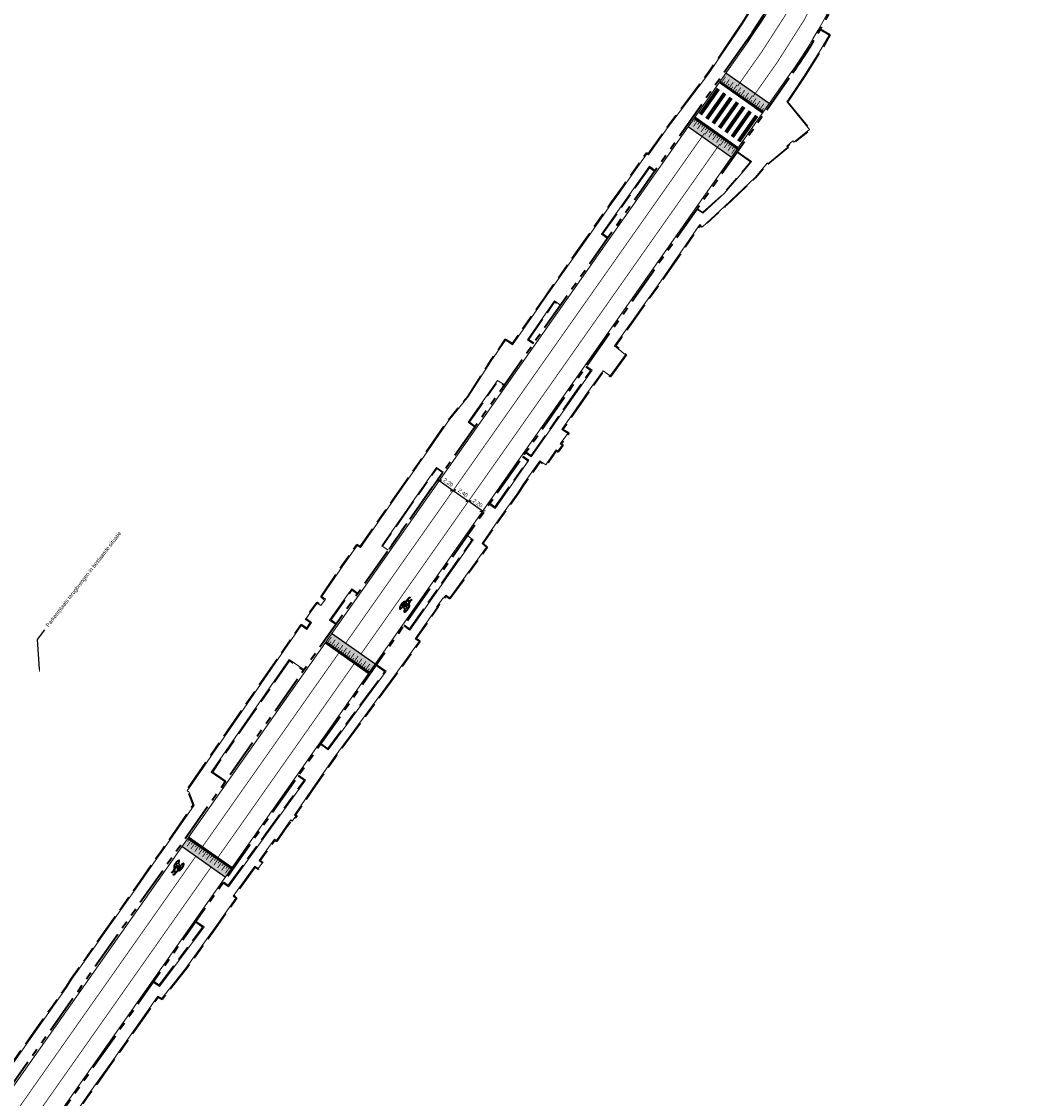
# Model space of a CAD drawing. Header units: metres. Extents: x -5 to 205656, y -9 to 393038.
# Tile 6 of 29: x 203883 to 204012, y 389672 to 389809. Entities that reach past the tile are written whole.
import ezdxf
from ezdxf import colors
from ezdxf.entities.mleader import LeaderData, LeaderLine
from ezdxf.math import Vec2, Vec3

# ---------------------------------------------------------------- set-up
doc = ezdxf.new("R2010")
doc.units = ezdxf.units.M
for name, pattern in [('VH-OPSLUITBAND_100X200', [16, 8, -2, 4, -2]), ('VH-TROTTOIRBAND_180-200', [20, 10, -2, 2, -2, 2, -2]), ('VW-1-1_STREEP', [2, 1, -1])]:
    doc.linetypes.add(name, pattern=pattern)
for name, color, linetype, lineweight in [('N-WE-VH-KANTOPSLUITING_OPSLUITBAND_100X200-G', 7, 'VH-OPSLUITBAND_100X200', 30), ('N-WE-VH-KANTOPSLUITING_TROTTOIRBAND_180 200-G', 6, 'VH-TROTTOIRBAND_180-200', 40), ('N-WE-VH-KANTOPSLUITING_VOORKANTBAND-G', 7, 'Continuous', 15), ('N-WE-VW-MARKERING_LANGS_STREEP_11-G', 255, 'VW-1-1_STREEP', 13), ('N-WE-VW-MARKERING_SYMBOOL-S', 255, 'Continuous', 25), ('X-XX-AL-AANKLEDING-M', 7, 'Continuous', 18), ('X-XX-AL-AANKLEDING-T25', 7, 'Continuous', 25)]:
    doc.layers.add(name, color=color, linetype=linetype, lineweight=lineweight)
doc.layers.add('N-WE-VH-PLATEAU-G', color=7, linetype='Continuous')
doc.layers.add('N-WE-VW-MARKERING_VOP', color=255, linetype='Continuous')
doc.styles.add('NLCS_ISO', font='arial.ttf')
doc.styles.get("Standard").update_dxf_attribs({"font": 'arial.ttf'})
doc.dimstyles.new('NLCS_1-200', dxfattribs={"dimscale": 0.2, "dimtxt": 2.5, "dimasz": 2.5, "dimexe": 1.25, "dimexo": 0.625, "dimtad": 1, "dimzin": 1, "dimtxsty": 'Standard', "dimblk": 'OBLIQUE', "dimcen": 0, "dimse1": 1, "dimse2": 1, "dimadec": 0, "dimazin": 0, "dimtfac": 1, "dimtmove": 0, "dimatfit": 3, "dimfxl": 1, "dimarcsym": 0})

# ---------------------------------------------------------------- blocks, each defined once
blk = doc.blocks.new('_Oblique')
at = {"color": 0, "linetype": 'ByBlock', "lineweight": -2}
blk.add_line((-0.5, -0.5), (0.5, 0.5), dxfattribs=at)
blk = doc.blocks.new('*D11')
at = {"layer": 'X-XX-AL-AANKLEDING-M', "color": 0, "lineweight": -2, "transparency": 16777216}
blk.add_line((203936.5, 389750.65), (203938.3, 389749.38), dxfattribs=at)
at = {"layer": 'X-XX-AL-AANKLEDING-M', "color": 0, "lineweight": -2, "transparency": 16777216, "xscale": 0.5, "yscale": 0.5, "zscale": 0.5}
for p, rotation in [((203936.5, 389750.65), 144.8629462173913), ((203938.3, 389749.38), 324.8629462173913)]:
    blk.add_blockref('_Oblique', p, dxfattribs=dict(at, rotation=rotation))
at = {"layer": 'X-XX-AL-AANKLEDING-M', "color": 0, "transparency": 16777216, "insert": (203937.64, 389750.36), "char_height": 0.5, "attachment_point": 5, "rotation": 324.8629}
blk.add_mtext('2,20', dxfattribs=at)
blk = doc.blocks.new('*D12')
at = {"layer": 'X-XX-AL-AANKLEDING-M', "color": 0, "lineweight": -2, "transparency": 16777216}
blk.add_line((203938.3, 389749.38), (203940.26, 389748), dxfattribs=at)
at = {"layer": 'X-XX-AL-AANKLEDING-M', "color": 0, "lineweight": -2, "transparency": 16777216, "xscale": 0.5, "yscale": 0.5, "zscale": 0.5}
for p, rotation in [((203938.3, 389749.38), 144.8629462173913), ((203940.26, 389748), 324.8629462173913)]:
    blk.add_blockref('_Oblique', p, dxfattribs=dict(at, rotation=rotation))
at = {"layer": 'X-XX-AL-AANKLEDING-M', "color": 0, "transparency": 16777216, "insert": (203939.52, 389749.04), "char_height": 0.5, "attachment_point": 5, "rotation": 324.8629}
blk.add_mtext('2,40', dxfattribs=at)
blk = doc.blocks.new('*D15')
at = {"layer": 'X-XX-AL-AANKLEDING-M', "color": 0, "lineweight": -2, "transparency": 16777216}
blk.add_line((203942.06, 389746.74), (203940.26, 389748), dxfattribs=at)
at = {"layer": 'X-XX-AL-AANKLEDING-M', "color": 0, "lineweight": -2, "transparency": 16777216, "xscale": 0.5, "yscale": 0.5, "zscale": 0.5}
for p, rotation in [((203940.26, 389748), 144.8629462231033), ((203942.06, 389746.74), 324.8629462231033)]:
    blk.add_blockref('_Oblique', p, dxfattribs=dict(at, rotation=rotation))
at = {"layer": 'X-XX-AL-AANKLEDING-M', "color": 0, "transparency": 16777216, "insert": (203941.4, 389747.72), "char_height": 0.5, "attachment_point": 5, "rotation": 324.8629}
blk.add_mtext('2,20', dxfattribs=at)
blk = doc.blocks.new('*U229')
at = {"layer": 'N-WE-VH-PLATEAU-G', "transparency": 33554687}
h = blk.add_hatch(color=251, dxfattribs=at)
h.dxf.hatch_style = 1
h.paths.add_polyline_path([(6.8, -0.5), (6.8, 0.8), (0, 0.8), (0, -0.5)])
at = {"layer": 'N-WE-VH-PLATEAU-G', "color": 7, "true_color": 0xffffff}
for points, const_width in [([(0, 0.9), (6.8, 0.9)], 0.2), ([(0.25, 0.4), (0.25, 0.8)], 0.1), ([(0.55, -0.1), (0.55, 0.8)], 0.1), ([(0.85, 0.4), (0.85, 0.8)], 0.1), ([(1.15, -0.1), (1.15, 0.8)], 0.1), ([(1.45, 0.4), (1.45, 0.8)], 0.1), ([(1.75, -0.1), (1.75, 0.8)], 0.1), ([(2.05, 0.4), (2.05, 0.8)], 0.1), ([(2.35, -0.1), (2.35, 0.8)], 0.1), ([(2.65, 0.4), (2.65, 0.8)], 0.1), ([(2.95, -0.1), (2.95, 0.8)], 0.1), ([(3.25, 0.4), (3.25, 0.8)], 0.1), ([(3.55, -0.1), (3.55, 0.8)], 0.1), ([(3.85, 0.4), (3.85, 0.8)], 0.1), ([(4.15, -0.1), (4.15, 0.8)], 0.1), ([(4.45, 0.4), (4.45, 0.8)], 0.1), ([(4.75, -0.1), (4.75, 0.8)], 0.1), ([(5.05, 0.4), (5.05, 0.8)], 0.1), ([(5.35, -0.1), (5.35, 0.8)], 0.1), ([(5.65, 0.4), (5.65, 0.8)], 0.1), ([(5.95, -0.1), (5.95, 0.8)], 0.1), ([(6.25, 0.4), (6.25, 0.8)], 0.1), ([(6.55, -0.1), (6.55, 0.8)], 0.1)]:
    blk.add_lwpolyline(points, dxfattribs=dict(at, const_width=const_width))
at = {"layer": 'N-WE-VH-PLATEAU-G'}
for points in [[(0, 1), (6.8, 1)], [(0, -0.5), (6.8, -0.5)]]:
    blk.add_lwpolyline(points, dxfattribs=at)
at = {"layer": 'N-WE-VH-PLATEAU-G', "color": 7, "true_color": 0xffffff}
blk.add_lwpolyline([(0, 0.8), (6.8, 0.8)], dxfattribs=at)
blk = doc.blocks.new('*U230')
at = {"layer": 'N-WE-VH-PLATEAU-G', "transparency": 33554687}
h = blk.add_hatch(color=251, dxfattribs=at)
h.dxf.hatch_style = 1
h.paths.add_polyline_path([(6.8, -0.5), (6.8, 0.8), (0, 0.8), (0, -0.5)])
at = {"layer": 'N-WE-VH-PLATEAU-G', "color": 7, "true_color": 0xffffff}
for points, const_width in [([(0, 0.9), (6.8, 0.9)], 0.2), ([(0.25, 0.4), (0.25, 0.8)], 0.1), ([(0.55, -0.1), (0.55, 0.8)], 0.1), ([(0.85, 0.4), (0.85, 0.8)], 0.1), ([(1.15, -0.1), (1.15, 0.8)], 0.1), ([(1.45, 0.4), (1.45, 0.8)], 0.1), ([(1.75, -0.1), (1.75, 0.8)], 0.1), ([(2.05, 0.4), (2.05, 0.8)], 0.1), ([(2.35, -0.1), (2.35, 0.8)], 0.1), ([(2.65, 0.4), (2.65, 0.8)], 0.1), ([(2.95, -0.1), (2.95, 0.8)], 0.1), ([(3.25, 0.4), (3.25, 0.8)], 0.1), ([(3.55, -0.1), (3.55, 0.8)], 0.1), ([(3.85, 0.4), (3.85, 0.8)], 0.1), ([(4.15, -0.1), (4.15, 0.8)], 0.1), ([(4.45, 0.4), (4.45, 0.8)], 0.1), ([(4.75, -0.1), (4.75, 0.8)], 0.1), ([(5.05, 0.4), (5.05, 0.8)], 0.1), ([(5.35, -0.1), (5.35, 0.8)], 0.1), ([(5.65, 0.4), (5.65, 0.8)], 0.1), ([(5.95, -0.1), (5.95, 0.8)], 0.1), ([(6.25, 0.4), (6.25, 0.8)], 0.1), ([(6.55, -0.1), (6.55, 0.8)], 0.1)]:
    blk.add_lwpolyline(points, dxfattribs=dict(at, const_width=const_width))
at = {"layer": 'N-WE-VH-PLATEAU-G'}
for points in [[(0, 1), (6.8, 1)], [(0, -0.5), (6.8, -0.5)]]:
    blk.add_lwpolyline(points, dxfattribs=at)
at = {"layer": 'N-WE-VH-PLATEAU-G', "color": 7, "true_color": 0xffffff}
blk.add_lwpolyline([(0, 0.8), (6.8, 0.8)], dxfattribs=at)
blk = doc.blocks.new('*U245')
at = {"layer": 'N-WE-VH-PLATEAU-G', "transparency": 33554687}
h = blk.add_hatch(color=251, dxfattribs=at)
h.dxf.hatch_style = 1
h.paths.add_polyline_path([(6.8, -0.5), (6.8, 0.8), (0, 0.8), (0, -0.5)])
at = {"layer": 'N-WE-VH-PLATEAU-G', "color": 7, "true_color": 0xffffff}
for points, const_width in [([(0, 0.9), (6.8, 0.9)], 0.2), ([(0.25, 0.4), (0.25, 0.8)], 0.1), ([(0.55, -0.1), (0.55, 0.8)], 0.1), ([(0.85, 0.4), (0.85, 0.8)], 0.1), ([(1.15, -0.1), (1.15, 0.8)], 0.1), ([(1.45, 0.4), (1.45, 0.8)], 0.1), ([(1.75, -0.1), (1.75, 0.8)], 0.1), ([(2.05, 0.4), (2.05, 0.8)], 0.1), ([(2.35, -0.1), (2.35, 0.8)], 0.1), ([(2.65, 0.4), (2.65, 0.8)], 0.1), ([(2.95, -0.1), (2.95, 0.8)], 0.1), ([(3.25, 0.4), (3.25, 0.8)], 0.1), ([(3.55, -0.1), (3.55, 0.8)], 0.1), ([(3.85, 0.4), (3.85, 0.8)], 0.1), ([(4.15, -0.1), (4.15, 0.8)], 0.1), ([(4.45, 0.4), (4.45, 0.8)], 0.1), ([(4.75, -0.1), (4.75, 0.8)], 0.1), ([(5.05, 0.4), (5.05, 0.8)], 0.1), ([(5.35, -0.1), (5.35, 0.8)], 0.1), ([(5.65, 0.4), (5.65, 0.8)], 0.1), ([(5.95, -0.1), (5.95, 0.8)], 0.1), ([(6.25, 0.4), (6.25, 0.8)], 0.1), ([(6.55, -0.1), (6.55, 0.8)], 0.1)]:
    blk.add_lwpolyline(points, dxfattribs=dict(at, const_width=const_width))
at = {"layer": 'N-WE-VH-PLATEAU-G'}
for points in [[(0, 1), (6.8, 1)], [(0, -0.5), (6.8, -0.5)]]:
    blk.add_lwpolyline(points, dxfattribs=at)
at = {"layer": 'N-WE-VH-PLATEAU-G', "color": 7, "true_color": 0xffffff}
blk.add_lwpolyline([(0, 0.8), (6.8, 0.8)], dxfattribs=at)
blk = doc.blocks.new('*U244')
at = {"layer": 'N-WE-VH-PLATEAU-G', "transparency": 33554687}
h = blk.add_hatch(color=251, dxfattribs=at)
h.dxf.hatch_style = 1
h.paths.add_polyline_path([(6.8, -0.5), (6.8, 0.8), (0, 0.8), (0, -0.5)])
at = {"layer": 'N-WE-VH-PLATEAU-G', "color": 7, "true_color": 0xffffff}
for points, const_width in [([(0, 0.9), (6.8, 0.9)], 0.2), ([(0.25, 0.4), (0.25, 0.8)], 0.1), ([(0.55, -0.1), (0.55, 0.8)], 0.1), ([(0.85, 0.4), (0.85, 0.8)], 0.1), ([(1.15, -0.1), (1.15, 0.8)], 0.1), ([(1.45, 0.4), (1.45, 0.8)], 0.1), ([(1.75, -0.1), (1.75, 0.8)], 0.1), ([(2.05, 0.4), (2.05, 0.8)], 0.1), ([(2.35, -0.1), (2.35, 0.8)], 0.1), ([(2.65, 0.4), (2.65, 0.8)], 0.1), ([(2.95, -0.1), (2.95, 0.8)], 0.1), ([(3.25, 0.4), (3.25, 0.8)], 0.1), ([(3.55, -0.1), (3.55, 0.8)], 0.1), ([(3.85, 0.4), (3.85, 0.8)], 0.1), ([(4.15, -0.1), (4.15, 0.8)], 0.1), ([(4.45, 0.4), (4.45, 0.8)], 0.1), ([(4.75, -0.1), (4.75, 0.8)], 0.1), ([(5.05, 0.4), (5.05, 0.8)], 0.1), ([(5.35, -0.1), (5.35, 0.8)], 0.1), ([(5.65, 0.4), (5.65, 0.8)], 0.1), ([(5.95, -0.1), (5.95, 0.8)], 0.1), ([(6.25, 0.4), (6.25, 0.8)], 0.1), ([(6.55, -0.1), (6.55, 0.8)], 0.1)]:
    blk.add_lwpolyline(points, dxfattribs=dict(at, const_width=const_width))
at = {"layer": 'N-WE-VH-PLATEAU-G'}
for points in [[(0, 1), (6.8, 1)], [(0, -0.5), (6.8, -0.5)]]:
    blk.add_lwpolyline(points, dxfattribs=at)
at = {"layer": 'N-WE-VH-PLATEAU-G', "color": 7, "true_color": 0xffffff}
blk.add_lwpolyline([(0, 0.8), (6.8, 0.8)], dxfattribs=at)
blk = doc.blocks.new('SVW-MARKERING_SYMBOOL_FIETS_2.0')
h = blk.add_hatch(color=256)
h.paths.add_polyline_path([(-0.09, 2), (-0.13, 2), (-0.13, 2), (-0.16, 2, 0.236068), (-0.2, 1.96), (-0.22, 1.91), (-0.29, 1.14, 0.006813), (-0.3, 1.14, 0.22312), (-0.36, 1.17, 0.22312), (-0.43, 1.14, 0.090648), (-0.51, 1, 0.047451), (-0.55, 0.83, 0.035374), (-0.57, 0.59, 0.035374), (-0.55, 0.35, 0.047451), (-0.51, 0.17, 0.090648), (-0.43, 0.03, 0.22312), (-0.36, 0, 0.22312), (-0.3, 0.03, 0.090648), (-0.22, 0.17, 0.047451), (-0.18, 0.35, 0.035374), (-0.16, 0.59, 0.035374), (-0.18, 0.83, 0.047451), (-0.22, 1, 0.038864), (-0.25, 1.07), (-0.24, 1.16), (0, 0.53), (0, 0.44, 0.544665), (0.06, 0.39), (0.14, 0.4, 0.008345), (0.15, 0.35, 0.047451), (0.19, 0.17, 0.090648), (0.27, 0.03, 0.22312), (0.33, 0, 0.22312), (0.4, 0.03, 0.090648), (0.48, 0.17, 0.047451), (0.52, 0.35, 0.035374), (0.53, 0.59, 0.035374), (0.52, 0.83, 0.047451), (0.48, 1, 0.090648), (0.4, 1.14, 0.22312), (0.33, 1.17, 0.22312), (0.27, 1.14, 0.006813), (0.26, 1.14), (0.19, 1.54), (0.2, 1.69), (0.22, 1.67), (0.26, 1.83, 0.548946), (0.24, 1.85), (0.11, 1.85), (0.11, 1.78), (0.16, 1.73), (0.15, 1.6), (-0.2, 1.6), (-0.19, 1.8, -0.281777), (-0.13, 1.83), (-0.09, 1.83)])
h.paths.add_polyline_path([(0.13, 1.43), (0.04, 0.68), (0, 0.68), (-0.23, 1.29), (-0.22, 1.43)], flags=16)
h.paths.add_polyline_path([(0.17, 1.3), (0.22, 1.06, 0.035986), (0.19, 1, 0.047451), (0.15, 0.83, 0.021905), (0.13, 0.68), (0.09, 0.68)], flags=16)
h.paths.add_polyline_path([(-0.33, 1.03, -0.01664), (-0.31, 1), (-0.35, 0.75), (-0.38, 0.66), (-0.38, 0.55, 0.720759), (-0.36, 0.53, 0.162278), (-0.35, 0.55), (-0.31, 0.62), (-0.27, 0.81), (-0.27, 0.88, -0.030907), (-0.25, 0.78, -0.028874), (-0.24, 0.59, -0.028874), (-0.25, 0.4, -0.039407), (-0.27, 0.26, -0.080527), (-0.33, 0.15, -0.24906), (-0.36, 0.13, -0.24906), (-0.4, 0.15, -0.080527), (-0.46, 0.26, -0.039407), (-0.48, 0.4, -0.028874), (-0.49, 0.59, -0.028874), (-0.48, 0.78, -0.039407), (-0.46, 0.91, -0.080527), (-0.4, 1.03, -0.24906), (-0.36, 1.05, -0.24906)], flags=16)
h.paths.add_polyline_path([(0.33, 1.05, -0.24906), (0.37, 1.03, -0.080527), (0.42, 0.91, -0.039407), (0.45, 0.78, -0.028874), (0.46, 0.59, -0.028874), (0.45, 0.4, -0.039407), (0.42, 0.26, -0.080527), (0.37, 0.15, -0.24906), (0.33, 0.13, -0.24906), (0.29, 0.15, -0.080527), (0.24, 0.26, -0.039407), (0.22, 0.4, -0.003097), (0.21, 0.42), (0.33, 0.46), (0.37, 0.53), (0.37, 0.64, 0.414214), (0.33, 0.68), (0.21, 0.68, -0.014843), (0.22, 0.78, -0.039407), (0.24, 0.91, -0.080527), (0.29, 1.03, -0.24906)], flags=16)
at = {"flags": 128}
for points in [[(-0.29, 1.14), (-0.22, 1.91), (-0.2, 1.96, -0.414214), (-0.13, 2), (-0.09, 2), (-0.09, 1.83), (-0.13, 1.83, 0.281777), (-0.19, 1.8), (-0.2, 1.6), (0.15, 1.6), (0.16, 1.73), (0.11, 1.78), (0.11, 1.85), (0.24, 1.85, -0.548946), (0.26, 1.83), (0.22, 1.67), (0.2, 1.69), (0.19, 1.54), (0.26, 1.14)], [(-0.3, 1.14, 0.22312), (-0.36, 1.17, 0.22312), (-0.43, 1.14, 0.090648), (-0.51, 1, 0.047451), (-0.55, 0.83, 0.035374), (-0.57, 0.59, 0.035374), (-0.55, 0.35, 0.047451), (-0.51, 0.17, 0.090648), (-0.43, 0.03, 0.22312), (-0.36, 0, 0.22312), (-0.3, 0.03, 0.090648), (-0.22, 0.17, 0.047451), (-0.18, 0.35, 0.035374), (-0.16, 0.59, 0.035374), (-0.18, 0.83, 0.047451), (-0.22, 1, 0.038864), (-0.25, 1.07), (-0.24, 1.16), (0, 0.53), (0, 0.44, 0.544665), (0.06, 0.39), (0.14, 0.4, 0.008345), (0.15, 0.35, 0.047451), (0.19, 0.17, 0.090648), (0.27, 0.03, 0.22312), (0.33, 0, 0.22312), (0.4, 0.03, 0.090648), (0.48, 0.17, 0.047451), (0.52, 0.35, 0.035374), (0.53, 0.59, 0.035374), (0.52, 0.83, 0.047451), (0.48, 1, 0.090648), (0.4, 1.14, 0.22312), (0.33, 1.17, 0.22312), (0.27, 1.14)]]:
    blk.add_lwpolyline(points, format="xyb", dxfattribs=at)
blk.add_lwpolyline([(-0.23, 1.29), (0, 0.68), (0.04, 0.68), (0.13, 1.43), (-0.22, 1.43)], close=True, dxfattribs=at)
for points in [[(-0.27, 0.88), (-0.27, 0.81), (-0.31, 0.62), (-0.35, 0.55, -0.162278), (-0.36, 0.53, -0.720759), (-0.38, 0.55), (-0.38, 0.66), (-0.35, 0.75), (-0.31, 1, 0.01664), (-0.33, 1.03, 0.24906), (-0.36, 1.05, 0.24906), (-0.4, 1.03, 0.080527), (-0.46, 0.91, 0.039407), (-0.48, 0.78, 0.028874), (-0.49, 0.59, 0.028874), (-0.48, 0.4, 0.039407), (-0.46, 0.26, 0.080527), (-0.4, 0.15, 0.24906), (-0.36, 0.13, 0.24906), (-0.33, 0.15, 0.080527), (-0.27, 0.26, 0.039407), (-0.25, 0.4, 0.028874), (-0.24, 0.59, 0.028874), (-0.25, 0.78, 0.030907)], [(0.22, 1.06, 0.035986), (0.19, 1, 0.047451), (0.15, 0.83, 0.021905), (0.13, 0.68), (0.09, 0.68), (0.17, 1.3)], [(0.46, 0.59, 0.028874), (0.45, 0.78, 0.039407), (0.42, 0.91, 0.080527), (0.37, 1.03, 0.24906), (0.33, 1.05, 0.24906), (0.29, 1.03, 0.080527), (0.24, 0.91, 0.039407), (0.22, 0.78, 0.014843), (0.21, 0.68), (0.33, 0.68, -0.414214), (0.37, 0.64), (0.37, 0.53), (0.33, 0.46), (0.21, 0.42, 0.003097), (0.22, 0.4, 0.039407), (0.24, 0.26, 0.080527), (0.29, 0.15, 0.24906), (0.33, 0.13, 0.24906), (0.37, 0.15, 0.080527), (0.42, 0.26, 0.039407), (0.45, 0.4, 0.028874)]]:
    blk.add_lwpolyline(points, format="xyb", close=True, dxfattribs=at)
for centre, start, end in [((-0.65, 0.85), 38.1274, 39.6888), ((0.62, 0.85), 140.3112, 141.8726)]:
    blk.add_arc(centre, 0.455, start, end)

msp = doc.modelspace()

# ---------------------------------------------------------------- linework, layer by layer
at = {"layer": 'N-WE-VH-KANTOPSLUITING_OPSLUITBAND_100X200-G', "ltscale": 0.5, "flags": 128}
for points in [[(203967.167, 389834.724), (203968.864, 389834.436), (203968.909, 389834.63), (203969.854, 389834.496), (203969.821, 389834.329), (203979.309, 389832.701), (203980.965, 389832.397), (203981.057, 389832.57), (203981.903, 389832.175), (203983.564, 389830.568), (203984.034, 389829.252), (203983.887, 389827.509), (203982.728, 389824.325), (203981.649, 389821.876), (203980.372, 389819.177), (203978.827, 389816.344), (203979.249, 389816.114), (203979.126, 389815.878), (203976.796, 389811.685), (203975.322, 389809.273), (203974.467, 389808.003)], [(203974.465, 389808.001), (203972.008, 389804.352), (203970.992, 389802.92), (203970.543, 389802.289), (203965.672, 389795.857), (203963.289, 389792.474), (203963.071, 389792.629), (203960.098, 389788.433), (203959.435, 389787.478), (203958.502, 389786.187), (203955.233, 389781.535), (203950.686, 389775.08), (203949.974, 389774.057), (203948.915, 389772.553), (203945.875, 389768.178), (203944.966, 389768.734), (203943.091, 389766.008), (203940.195, 389761.491), (203937.632, 389758.367), (203934.588, 389753.934), (203929.657, 389746.902), (203926.375, 389742.188), (203925.947, 389742.457), (203924.08, 389739.791), (203921.328, 389735.77), (203921.781, 389735.427), (203921.3, 389734.762), (203920.855, 389735.076), (203920.068, 389734.023), (203919.322, 389732.933), (203920.019, 389732.456), (203919.525, 389731.721), (203918.815, 389732.213), (203904.06, 389710.892), (203904.379, 389710.666), (203904.99, 389709.107), (203900.918, 389703.231), (203900.332, 389702.432), (203897.795, 389698.789), (203896.058, 389696.316), (203893.121, 389692.167), (203892.56, 389691.36), (203889.404, 389686.918), (203888.678, 389685.776), (203886.62, 389682.885), (203884.946, 389680.541), (203881.61, 389675.786), (203876.929, 389669.098), (203876.354, 389668.264), (203872.65, 389663.009), (203869.862, 389659.046), (203867.224, 389655.39), (203864.32, 389651.532), (203860.887, 389647.188), (203859.19, 389645.171), (203854.724, 389640.098), (203854.121, 389639.479), (203850.543, 389635.649), (203844.722, 389629.877), (203844.464, 389629.648), (203839.89, 389625.505), (203837.751, 389623.695), (203837.079, 389623.136), (203833.858, 389620.491), (203829.291, 389616.939), (203827.033, 389615.174), (203824.018, 389612.963), (203818.182, 389608.881), (203813.836, 389606.136), (203812.283, 389605.169), (203808.555, 389602.891), (203802.595, 389599.321), (203797.722, 389596.382), (203791.797, 389592.818), (203787.349, 389590.127), (203783.986, 389588.119), (203779.36, 389585.342), (203773.191, 389581.572), (203768.214, 389578.615), (203762.238, 389574.915), (203756.869, 389571.429), (203752.612, 389568.195), (203750.38, 389566.454), (203744.107, 389561.177), (203735.939, 389553.777), (203729.423, 389547.828), (203728.79, 389547.255), (203721.402, 389540.489), (203717.846, 389537.243), (203717.548, 389536.965), (203713.84, 389533.567), (203707.623, 389527.941), (203706.549, 389526.988), (203701.419, 389522.313), (203699.73, 389520.774), (203692.335, 389513.768), (203691.993, 389513.434), (203686.707, 389508.183), (203685.997, 389507.445), (203683.255, 389504.529), (203680.546, 389501.511), (203675.008, 389495.071), (203673.463, 389493.26), (203670.909, 389490.138), (203670.784, 389489.976), (203668.573, 389487.228), (203662.203, 389479.467), (203660.225, 389477.088), (203655.194, 389470.863), (203654.428, 389469.934), (203651.016, 389465.766), (203647.875, 389461.887), (203647.391, 389461.346), (203646.837, 389460.658), (203642.889, 389455.82), (203642.021, 389454.792), (203640.992, 389453.481), (203640.151, 389452.432), (203637.07, 389448.65), (203636.39, 389447.871), (203633.853, 389444.75), (203632.905, 389443.601), (203628.167, 389437.801), (203622.155, 389430.478), (203620.86, 389428.878), (203613.157, 389419.461), (203609.548, 389415.06), (203606.141, 389410.778), (203607.4, 389409.761)], [(203983.06, 389801.956), (203983.32, 389802.339), (203985.476, 389805.78), (203986.589, 389807.71)], [(203981.144, 389799.136), (203981.237, 389799.268), (203983.06, 389801.956)], [(203981.144, 389799.136), (203984.037, 389795.578), (203981.945, 389793.878), (203981.814, 389794.046), (203981.137, 389793.472), (203981.264, 389793.314), (203978.578, 389791.111), (203978.534, 389791.206), (203977.006, 389789.4), (203973.922, 389786.439), (203973.11, 389785.684), (203970.175, 389783.014), (203969.941, 389783.317)], [(203969.602, 389785.404), (203970.251, 389784.95), (203972.975, 389787.443), (203975.705, 389790.618), (203976.424, 389791.469), (203974.75, 389792.647)], [(203958.132, 389781.736), (203957.433, 389782.227), (203963.449, 389790.741), (203964.114, 389790.269)], [(203730.203, 389507.134), (203726.077, 389515.654), (203726.032, 389515.62), (203723.914, 389520.007), (203724.517, 389520.328), (203724.376, 389521.856), (203724.511, 389524.324), (203725.139, 389527.003), (203726.175, 389529.434), (203727.74, 389531.334), (203732.064, 389535.272), (203740.687, 389543.181), (203748.992, 389550.81), (203756.751, 389557.432), (203759.681, 389559.694), (203759.515, 389559.95), (203762.316, 389562.033), (203764.118, 389563.315), (203766.319, 389564.8), (203768.057, 389562.141), (203772.675, 389564.867), (203775.739, 389566.738), (203773.969, 389569.847), (203776.028, 389571.058), (203787.356, 389577.927), (203793.228, 389581.482), (203796.566, 389583.511), (203797.559, 389584.092), (203805.33, 389588.821), (203808.726, 389590.8), (203820.736, 389598.138), (203824.686, 389600.717), (203831.242, 389605.343), (203835.444, 389608.474), (203839.512, 389611.641), (203842.424, 389613.958), (203844.927, 389616.105), (203845.035, 389616.198), (203851.447, 389621.903), (203853.386, 389620.261), (203859.251, 389627.302), (203858.184, 389628.328), (203860.464, 389630.793), (203864.99, 389635.958), (203865.106, 389636.106), (203868.358, 389639.949), (203868.396, 389639.996), (203868.977, 389639.243), (203876.025, 389647.513), (203879.119, 389651.414), (203878.072, 389652.555), (203878.077, 389652.565), (203879.87, 389655.107), (203881.142, 389653.703), (203882.913, 389656.346), (203881.463, 389657.362), (203884.066, 389661.096), (203884.74, 389662.065), (203888.486, 389667.354), (203889.157, 389668.348), (203891.346, 389671.58), (203893.336, 389674.302), (203894.843, 389676.428), (203899.389, 389682.881), (203900.48, 389684.487), (203900.999, 389684.201), (203904.12, 389688.14), (203908.095, 389693.652), (203910.592, 389697.177), (203910.248, 389697.433), (203912.922, 389701.127), (203913.336, 389700.843), (203913.959, 389701.685), (203913.571, 389701.994), (203915.435, 389704.57), (203915.687, 389704.42), (203916.876, 389706.144), (203917.522, 389707.038), (203917.695, 389706.898), (203918.293, 389707.706), (203918.099, 389707.829), (203920.326, 389711.082), (203923.113, 389715.102), (203926.256, 389719.353), (203930.909, 389725.672), (203934.06, 389730.059), (203933.567, 389730.406), (203936.384, 389734.456), (203936.329, 389734.476), (203937.025, 389735.463), (203937.054, 389735.442), (203937.359, 389735.83), (203937.883, 389735.482), (203942.707, 389742.127), (203942.122, 389742.604), (203944.165, 389745.558), (203946.654, 389749.023), (203947.296, 389750.02), (203949.432, 389753.021), (203950.172, 389752.533), (203951.363, 389754.238), (203951.519, 389754.439), (203951.737, 389754.264), (203952.405, 389755.179), (203952.154, 389755.353), (203953.14, 389756.698), (203952.362, 389757.194), (203955.602, 389761.853), (203957.521, 389764.563), (203958.442, 389763.934), (203960.503, 389766.762), (203959.116, 389767.908), (203961.844, 389771.759), (203962.576, 389772.791), (203964.964, 389776.108), (203969.917, 389783.282), (203969.941, 389783.317)], [(203948.615, 389768.217), (203947.933, 389768.69), (203951.295, 389773.512), (203951.998, 389773.022)], [(203947.609, 389754.276), (203948.273, 389753.808), (203955.942, 389764.756), (203955.301, 389765.207)], [(203941.126, 389757.576), (203940.337, 389758.131), (203944.011, 389763.332), (203944.82, 389762.816)], [(203942.973, 389747.689), (203943.636, 389747.223), (203947.853, 389753.217), (203947.191, 389753.683)], [(203936.982, 389751.687), (203929.997, 389741.769), (203929.247, 389742.297), (203936.189, 389752.244), (203936.982, 389751.687)], [(203932.015, 389732.119), (203932.712, 389731.629), (203940.712, 389743.027), (203940.03, 389743.507)], [(203923.325, 389732.281), (203922.604, 389732.789), (203925.317, 389736.63), (203926.038, 389736.139)], [(203909.144, 389712.133), (203907.441, 389713.317), (203917.317, 389727.591), (203919.138, 389726.33)], [(203921.337, 389716.946), (203922.257, 389716.299), (203929.555, 389726.195), (203928.412, 389726.999)], [(203908.855, 389699.211), (203909.485, 389698.767), (203919.25, 389712.258), (203918.439, 389712.828)], [(203899.917, 389686.511), (203900.639, 389686.003), (203906.236, 389693.468), (203905.285, 389694.138)]]:
    msp.add_lwpolyline(points, dxfattribs=at)
at = {"layer": 'N-WE-VH-KANTOPSLUITING_OPSLUITBAND_100X200-G', "ltscale": 0.5}
msp.add_lwpolyline([(203986.592, 389807.709), (203985.368, 389808.463)], dxfattribs=at)
at = {"layer": 'N-WE-VH-KANTOPSLUITING_TROTTOIRBAND_180 200-G', "ltscale": 0.5, "flags": 128}
for points in [[(203975.904, 389806.992, 0.0837795), (203984.934, 389825.797, 0.0837795)], [(203981.786, 389802.838, 0.0317007), (203986.424, 389810.379, 0.0317007)], [(203975.904, 389806.991), (203871.236, 389658.268, -0.1041369), (203812.02, 389603.101), (203767.678, 389576.371, 0.0490091), (203743.592, 389558.422), (203697.2, 389516.2, 0.0368513), (203676.579, 389494.451), (203611.169, 389414.401, 0.0014641), (203607.463, 389409.839, 0.0014641)], [(203727.028, 389533.612), (203748.438, 389553.097, -0.0490091), (203771.395, 389570.205), (203815.737, 389596.935, 0.1041369), (203877.124, 389654.125), (203981.792, 389802.847)], [(203981.792, 389802.847, 0.0000016), (203981.792, 389802.847, 0.0000016)]]:
    msp.add_lwpolyline(points, format="xyb", dxfattribs=at)
at = {"layer": 'N-WE-VH-KANTOPSLUITING_VOORKANTBAND-G'}
for points in [[(203967.18, 389834.824), (203968.788, 389834.55), (203968.833, 389834.742), (203969.972, 389834.58), (203969.939, 389834.41), (203979.326, 389832.799), (203980.911, 389832.509), (203981.013, 389832.701), (203981.96, 389832.259), (203983.65, 389830.624), (203984.135, 389829.265), (203983.986, 389827.487), (203982.821, 389824.288), (203981.74, 389821.834), (203980.461, 389819.132), (203978.963, 389816.384), (203979.383, 389816.155), (203979.214, 389815.831), (203976.882, 389811.635), (203975.406, 389809.219), (203974.548, 389807.946)], [(203974.548, 389807.946), (203972.09, 389804.295), (203971.074, 389802.862), (203970.624, 389802.23), (203965.753, 389795.798), (203963.313, 389792.334), (203963.095, 389792.489), (203960.18, 389788.376), (203959.517, 389787.42), (203958.583, 389786.129), (203955.315, 389781.477), (203950.768, 389775.023), (203950.056, 389774), (203948.997, 389772.496), (203945.903, 389768.043), (203944.995, 389768.599), (203943.174, 389765.953), (203940.276, 389761.432), (203937.712, 389758.307), (203934.67, 389753.877), (203929.739, 389746.845), (203926.402, 389742.052), (203925.974, 389742.322), (203924.162, 389739.734), (203921.464, 389735.792), (203921.919, 389735.448), (203921.323, 389734.623), (203920.877, 389734.938), (203920.149, 389733.965), (203919.461, 389732.959), (203920.157, 389732.483), (203919.552, 389731.581), (203918.84, 389732.074), (203904.198, 389710.916), (203904.461, 389710.73), (203905.103, 389709.094), (203900.999, 389703.173), (203900.413, 389702.374), (203897.877, 389698.732), (203896.14, 389696.258), (203893.203, 389692.11), (203892.642, 389691.303), (203889.487, 389686.862), (203888.761, 389685.72), (203886.701, 389682.827), (203885.028, 389680.483), (203881.692, 389675.729)], [(203986.454, 389807.676), (203985.39, 389805.832), (203983.236, 389802.394), (203982.978, 389802.013)], [(203986.453, 389807.673), (203985.318, 389808.376)], [(203982.978, 389802.013), (203981.155, 389799.325), (203981.042, 389799.166)], [(203981.042, 389799.166), (203983.952, 389795.587), (203981.955, 389793.963), (203981.823, 389794.132), (203981.053, 389793.48), (203981.18, 389793.323), (203978.6, 389791.207), (203978.549, 389791.317), (203976.962, 389789.441), (203973.881, 389786.483), (203973.069, 389785.728), (203970.183, 389783.102), (203969.913, 389783.452)], [(203969.509, 389785.395), (203970.256, 389784.873), (203973.018, 389787.401), (203975.75, 389790.579), (203976.513, 389791.48), (203974.693, 389792.76)], [(203958.074, 389781.654), (203957.294, 389782.203), (203963.425, 389790.88), (203964.172, 389790.351)], [(203969.913, 389783.452), (203964.882, 389776.166), (203962.495, 389772.849), (203961.762, 389771.817), (203958.981, 389767.89), (203960.367, 389766.745), (203958.418, 389764.071), (203957.496, 389764.701), (203955.52, 389761.91), (203952.221, 389757.166), (203952.996, 389756.671), (203952.013, 389755.33), (203952.264, 389755.155), (203951.718, 389754.408), (203951.503, 389754.581), (203951.282, 389754.297), (203950.146, 389752.67), (203949.406, 389753.158), (203947.213, 389750.076), (203946.571, 389749.079), (203944.083, 389745.616), (203941.987, 389742.585), (203942.571, 389742.109), (203937.858, 389735.618), (203937.337, 389735.964), (203937.035, 389735.58), (203937.002, 389735.604), (203936.171, 389734.426), (203936.227, 389734.406), (203933.428, 389730.381), (203933.92, 389730.035), (203930.828, 389725.731), (203926.176, 389719.412), (203923.032, 389715.16), (203920.244, 389711.139), (203917.958, 389707.8), (203918.149, 389707.679), (203917.677, 389707.041), (203917.503, 389707.182), (203916.794, 389706.202), (203915.658, 389704.554), (203915.408, 389704.703), (203913.434, 389701.975), (203913.821, 389701.667), (203913.313, 389700.98), (203912.898, 389701.265), (203910.109, 389697.412), (203910.454, 389697.155), (203908.014, 389693.71), (203904.04, 389688.2), (203900.973, 389684.329), (203900.448, 389684.619), (203899.307, 389682.938), (203894.761, 389676.486), (203893.255, 389674.36), (203891.264, 389671.638), (203889.074, 389668.404)], [(203948.558, 389768.135), (203947.794, 389768.665), (203951.27, 389773.651), (203952.055, 389773.104)], [(203947.551, 389754.194), (203948.297, 389753.669), (203956.081, 389764.78), (203955.359, 389765.289)], [(203941.069, 389757.494), (203940.198, 389758.107), (203943.984, 389763.467), (203944.874, 389762.901)], [(203942.915, 389747.607), (203943.66, 389747.083), (203947.992, 389753.241), (203947.249, 389753.765)], [(203929.964, 389741.719), (203929.163, 389742.283), (203936.174, 389752.328), (203937.017, 389751.736)], [(203931.958, 389732.038), (203932.737, 389731.489), (203940.851, 389743.051), (203940.087, 389743.589)], [(203923.267, 389732.199), (203922.464, 389732.765), (203925.292, 389736.768), (203926.095, 389736.218)], [(203909.087, 389712.051), (203907.302, 389713.292), (203917.291, 389727.73), (203919.195, 389726.413)], [(203921.279, 389716.865), (203922.28, 389716.161), (203929.696, 389726.218), (203928.469, 389727.081)], [(203908.798, 389699.129), (203909.508, 389698.629), (203919.39, 389712.281), (203918.496, 389712.91)], [(203899.86, 389686.429), (203900.661, 389685.865), (203906.378, 389693.491), (203905.342, 389694.22)]]:
    msp.add_lwpolyline(points, dxfattribs=at)
at = {"layer": 'N-WE-VH-KANTOPSLUITING_VOORKANTBAND-G', "lineweight": 18}
msp.add_lwpolyline([(203981.622, 389802.954, 0.0726633), (203990.743, 389820.92, -0.3669911), (204004.038, 389828.937), (204012.249, 389827.605)], format="xyb", dxfattribs=at)
at = {"layer": 'N-WE-VH-KANTOPSLUITING_VOORKANTBAND-G', "linetype": 'Continuous'}
for points in [[(203976.068, 389806.876, 0.0837795), (203985.127, 389825.742, -0.000047)], [(203726.89, 389533.757), (203748.303, 389553.245, -0.0490091), (203771.292, 389570.376), (203815.634, 389597.106, 0.1041369), (203876.961, 389654.24), (203981.629, 389802.963)]]:
    msp.add_lwpolyline(points, format="xyb", dxfattribs=at)
at = {"layer": 'N-WE-VH-KANTOPSLUITING_VOORKANTBAND-G'}
msp.add_lwpolyline([(203976.068, 389806.876), (203871.4, 389658.153, -0.1041369), (203812.123, 389602.93), (203767.781, 389576.2, 0.0490091), (203743.726, 389558.274), (203697.334, 389516.052, 0.0368513), (203676.734, 389494.324), (203611.323, 389414.274, 0.0014641), (203607.619, 389409.713, 0.0014641)], format="xyb", dxfattribs=at)
at = {"layer": 'N-WE-VW-MARKERING_LANGS_STREEP_11-G', "ltscale": 5, "flags": 128}
for points in [[(203974.727, 389801.149, 0.1, 0.1, 0), (203977.865, 389805.607, 0.1, 0.1, 0.0837795), (203987.241, 389825.133, 0.1, 0.1, -0.3679893), (204002.234, 389834.541, 0.1, 0.1, 0), (204011.828, 389832.666, 0, 0, 0)], [(203976.69, 389799.768, 0.1, 0.1, 0), (203979.825, 389804.223, 0.1, 0.1, 0.072732), (203988.664, 389821.639, 0.1, 0.1, -0.3843642), (204005.242, 389830.966, 0.1, 0.1, 0), (204011.146, 389829.637, 0, 0, 0)], [(203732.447, 389545.034, 0.1, 0.1, 0), (203745.207, 389556.647, 0.1, 0.1, -0.0490091), (203768.917, 389574.316, 0.1, 0.1, 0), (203813.259, 389601.046, 0.1, 0.1, 0.0918345), (203867.431, 389649.102, 0.1, 0.1, 0), (203868.046, 389649.891, 0.1, 0.1, 0.010601), (203873.199, 389656.887, 0.1, 0.1, 0), (203905.328, 389702.539, 0, 0, 0)]]:
    msp.add_lwpolyline(points, format="xyseb", dxfattribs=at)
at = {"layer": 'N-WE-VW-MARKERING_LANGS_STREEP_11-G', "ltscale": 5, "const_width": 0.1, "flags": 128}
for points in [[(203924.516, 389729.803), (203970.48, 389795.114)], [(203926.478, 389728.422), (203972.443, 389793.733)], [(203906.191, 389703.766), (203923.653, 389728.577)], [(203908.154, 389702.384), (203925.615, 389727.196)]]:
    msp.add_lwpolyline(points, dxfattribs=at)
msp.add_lwpolyline([(203734.063, 389543.259), (203746.822, 389554.872, -0.0490091), (203770.156, 389572.26), (203814.498, 389598.99, 0.0918345), (203869.324, 389647.627), (203869.937, 389648.417, 0.0109431), (203875.162, 389655.506), (203907.29, 389701.158)], format="xyb", dxfattribs=at)
at = {"layer": 'N-WE-VW-MARKERING_VOP', "const_width": 0.5}
for points in [[(203969.962, 389797.532), (203972.264, 389800.803)], [(203970.78, 389796.957), (203973.082, 389800.228)], [(203971.598, 389796.381), (203973.9, 389799.652)], [(203972.415, 389795.806), (203974.718, 389799.077)], [(203973.233, 389795.23), (203975.535, 389798.501)], [(203974.051, 389794.655), (203976.353, 389797.926)], [(203974.869, 389794.079), (203977.171, 389797.35)]]:
    msp.add_lwpolyline(points, dxfattribs=at)

# ---------------------------------------------------------------- block references
at = {"layer": 'N-WE-VH-PLATEAU-G'}
for name, p, rotation in [('*U230', (203978.489, 389798.501), 144.8629462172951), ('*U229', (203968.681, 389796.38), 324.8629462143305), ('*U245', (203927.99, 389726.747), 144.8629462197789), ('*U244', (203903.817, 389704.214, 19.723), 324.86)]:
    msp.add_blockref(name, p, dxfattribs=dict(at, rotation=rotation))
at = {"layer": 'N-WE-VW-MARKERING_SYMBOOL-S'}
for p, rotation in [((203931.739, 389733.986), 324.8629462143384), ((203903.483, 389701.829), 144.8629462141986)]:
    msp.add_blockref('SVW-MARKERING_SYMBOOL_FIETS_2.0', p, dxfattribs=dict(at, rotation=rotation))

# ---------------------------------------------------------------- dimensions: what is measured, and where the dimension line sits
at = {"layer": 'X-XX-AL-AANKLEDING-M'}
for base, p1, p2, picture, middle in [((203938.295, 389749.383), (203936.496, 389750.649), (203938.295, 389749.383), '*D11', (203937.64, 389750.364)), ((203940.258, 389748.001), (203938.295, 389749.383), (203940.258, 389748.001), '*D12', (203939.521, 389749.04))]:
    dim = msp.add_linear_dim(base=base, p1=p1, p2=p2, angle=144.86295, dimstyle='NLCS_1-200', override={"dimzin": 0}, dxfattribs=at)
    dim.commit()
    dim.dimension.update_dxf_attribs({"geometry": picture, "text_midpoint": middle})
dim = msp.add_aligned_dim(p1=(203942.057, 389746.735), p2=(203940.258, 389748.001), distance=0, dimstyle='NLCS_1-200', dxfattribs=at)
dim.commit()
dim.dimension.update_dxf_attribs({"geometry": '*D15', "text_midpoint": (203941.402, 389747.716)})

# ---------------------------------------------------------------- leaders
at = {"layer": 'X-XX-AL-AANKLEDING-T25'}
ml = msp.add_multileader_mtext('Standard', dxfattribs=at)
ml.set_content('Parkeerplaats terugbrengen in bestaande situatie', color=256, style='NLCS_ISO')
ml.set_leader_properties()
ml.build(insert=Vec2(0, 0))
ml.multileader.update_dxf_attribs({"arrow_head_size": 0.5})
ctx = ml.context
ctx.base_point, ctx.char_height, ctx.arrow_head_size, ctx.landing_gap_size, ctx.plane_origin, ctx.plane_x_axis, ctx.plane_y_axis = Vec3(203886.001, 389731.541), 0.5, 0.5, 0.5, Vec3(203874.328, 389717.036), Vec3(0.6135964, 0.7896198), Vec3(-0.7896198, 0.6135964)
notes = []
notes.append((ctx, [(0, (1, 1, 0), (203885.042, 389730.308), (0.6135964, 0.7896198), 1.562, [(0, [(203885.325, 389726.003)], 0, [])])]))
ctx.mtext.insert, ctx.mtext.text_direction, ctx.mtext.rotation, ctx.mtext.flow_direction = Vec3(203886.052, 389732.135), Vec3(0.6135964, 0.7896198), 0.9101892, 5
for ctx, leaders in notes:
    for number, flags, end, landing, length, lines in leaders:
        leader = LeaderData()
        leader.index, (leader.has_last_leader_line, leader.has_dogleg_vector, leader.attachment_direction) = number, flags
        leader.last_leader_point, leader.dogleg_vector, leader.dogleg_length = Vec3(end), Vec3(landing), length
        for number, points, colour, breaks in lines:
            line = LeaderLine()
            line.index, line.vertices, line.color, line.breaks = number, Vec3.list(points), colors.encode_raw_color(colour), breaks
            leader.lines.append(line)
        ctx.leaders.append(leader)

doc.saveas('drawing.dxf')
